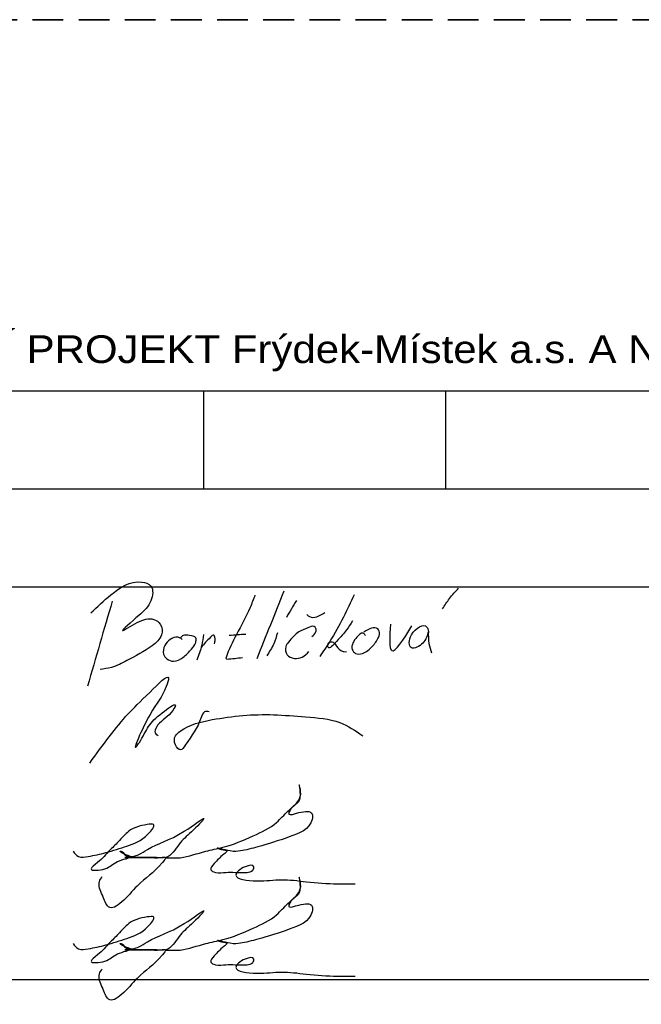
# Paper-space layout 'Layout1' of a CAD drawing. Extents: x -2 to 935, y -36 to 422.
# Tile 36 of 63: x 639 to 679, y 57 to 121. Entities that reach past the tile are written whole.
import ezdxf

# ---------------------------------------------------------------- set-up
doc = ezdxf.new("R2010")
doc.units = 0
doc.linetypes.add('SKRYTÁOK1', pattern=[3, 2, -1])
doc.layers.get('0').update_dxf_attribs({"linetype": 'CONTINUOUS'})
doc.layers.add('RAZITKO_HP', color=222, linetype='CONTINUOUS')
doc.layers.add('SS PODPIS', color=1, linetype='CONTINUOUS')
doc.layers.add('SS_TEXT35', color=2, linetype='CONTINUOUS', lineweight=35)
doc.styles.add('RAZITKO_HP_ARIAL', font='arial.ttf')

# ---------------------------------------------------------------- blocks, each defined once
blk = doc.blocks.new('text_HP')
at = {"layer": 'RAZITKO_HP', "lineweight": 25}
blk.add_line((-177, 94.25), (-5, 94.25), dxfattribs=at)
at = {"layer": 'RAZITKO_HP', "lineweight": 18, "style": 'RAZITKO_HP_ARIAL', "width": 1.085}
blk.add_text('"DOKUMENTACE JE DUŠEVNÍM MAJETKEM FIRMY HUTNÍ PROJEKT Frýdek-Místek a.s. A NESMÍ BÝT POUŽITA BEZ JEJÍHO VĚDOMÍ."', height=1.8, dxfattribs=at).set_placement((-177, 96.05))
blk = doc.blocks.new('podpis1')
at = {"layer": 'SS PODPIS', "color": 18, "true_color": 0x000000}
for points in [[(0.155, 3.806), (1.471, 4.986), (3.479, 5.812), (4.07, 5.559), (4.07, 4.599), (3.277, 3.638), (2.23, 2.661), (3.175, 3.183), (4.255, 3.385), (4.677, 3.082), (4.755, 2.377), (4.155, 1.682), (2.515, 0.718), (1.502, 0.272), (0.768, 0.13)], [(12.707, 5.232), (10.962, 0.832)], [(23.029, 4.069), (23.484, 4.75), (24.07, 5.418)], [(1.555, 4.582), (-0.047, -0.946)], [(10.833, 4.961), (10.517, 4.159), (9.632, 2.407), (8.953, 0.915), (8.948, 0.897), (8.997, 0.809), (9.008, 0.809), (10.021, 0.92)], [(13.531, 4.617), (12.875, 3.52)], [(17.28, 4.989), (16.584, 3.536), (15.698, 1.952), (15.045, 0.974)], [(14.2, 3.709), (14.373, 3.569), (15.381, 3.838)], [(17.175, 3.287), (16.796, 2.715), (16.137, 1.958), (15.596, 1.577), (15.596, 1.792), (15.851, 1.938), (16.05, 1.77), (16.423, 1.378), (16.622, 1.298), (16.796, 1.298)], [(14.532, 2.282), (14.793, 2.584), (14.793, 2.803), (14.684, 2.929), (14.271, 2.843), (13.694, 2.584), (13.022, 1.913), (12.841, 1.614), (12.921, 1.096), (13.397, 0.858), (13.895, 0.938), (14.345, 1.308)], [(18.023, 2.333), (17.863, 2.492), (17.465, 2.233), (17.207, 1.866), (17.155, 1.439), (17.375, 1.183), (17.816, 1.183), (18.465, 1.635), (18.858, 2.224), (18.918, 2.63), (18.82, 2.768), (17.923, 2.568)], [(19.636, 3.074), (19.725, 1.361), (21.044, 2.964)], [(22.107, 2.614), (22.018, 2.894), (21.012, 2.391), (21.012, 1.545), (21.744, 1.85), (22.107, 2.614)], [(22.107, 2.614), (22.145, 1.818), (22.316, 1.224)], [(6.112, 2.091), (5.813, 2.237), (5.326, 2.084), (4.978, 1.688), (4.888, 1.132), (5.104, 0.831), (5.549, 0.671), (6.147, 0.921), (6.717, 1.463), (6.981, 1.887), (6.981, 2.186), (6.585, 2.345), (6.168, 2.345), (5.987, 2.193)], [(7.482, 2.415), (7.378, 1.713), (7.051, 0.741)], [(8.199, 1.81), (8.248, 2.089), (8.202, 2.293), (8.161, 2.364), (7.944, 2.232), (7.619, 1.9), (7.34, 1.559)], [(9.161, 2.357), (10.233, 2.441)], [(12.295, 2.519), (12.055, 1.809), (11.61, 1.03)]]:
    blk.add_spline(points, degree=3, dxfattribs=at)
blk = doc.blocks.new('podpis2')
for points in [[(0.097, 0.059), (2.574, 3.232), (4.011, 4.669), (5.21, 5.573), (5.064, 5.028), (4.011, 3.204), (3.144, 1.148), (3.32, 1.397), (3.919, 2.435), (4.81, 3.326), (5.659, 3.816), (5.384, 3.34), (4.432, 2.387), (4.342, 2.018), (4.531, 1.838)], [(7.862, 3.385), (7.554, 3.385), (7.339, 3.012), (6.297, 1.208), (5.999, 0.91), (5.665, 1.244), (5.665, 1.819), (5.966, 2.12), (8.063, 2.876), (12.041, 3.197), (14.13, 3.05), (16.353, 2.689), (17.843, 1.829)]]:
    blk.add_spline(points, degree=3)
blk = doc.blocks.new('podpis3')
for points in [[(5.017, 0.906), (5.974, 0.906), (7.633, 1.328), (8.744, 1.58), (10.727, 2.325), (12.245, 3.202), (12.98, 3.937), (13.669, 4.626), (13.806, 5.192), (13.705, 5.649), (13.735, 4.675), (13.314, 4.225), (13.036, 3.743), (13.695, 3.832), (14.553, 3.743), (14.553, 3.394), (13.056, 2.254), (11.023, 1.61), (9.898, 1.343), (9.223, 1.343), (8.408, 1.526), (8.661, 1.441), (9.002, 1.329), (8.803, 1.13), (8.192, 0.519), (7.965, 0.125), (8.268, -0.05), (8.942, -0.05), (9.561, -0.05), (10.32, -0.05), (10.691, 0.088), (10.77, 0.318), (10.194, 0.318), (9.594, -0.228), (10.937, -0.602), (12.556, -0.523), (14.177, -0.655), (16.198, -0.792), (17.351, -0.792)], [(-0.992, 1.34), (-0.635, 0.984), (-0.015, 0.984), (1.147, 1.239), (2.505, 1.659), (3.902, 2.465), (4.243, 3.056), (3.836, 3.056), (2.631, 2.624), (1.946, 1.938), (1.379, 1.371), (0.595, 0.587), (0.189, 0.181), (1.077, 0.181), (1.9, 0.656), (2.734, 0.977), (2.27, 1.175), (2.08, 1.322), (2.141, 1.322), (2.358, 1.105), (2.954, 1.008), (3.276, 1.105), (3.843, 1.433), (6.237, 2.624), (7.52, 3.447), (6.704, 2.586), (5.905, 1.788), (5.037, 0.92), (4.438, 0.92), (3.64, 0.92), (3.038, 0.92), (2.365, 0.92), (3.248, 0.92), (3.99, 0.92), (4.704, 0.92), (5.012, 0.92), (4.827, 0.599), (3.171, -0.942), (1.315, -2.278), (0.916, -1.536), (0.727, -0.636), (0.906, -0.325)]]:
    blk.add_spline(points, degree=3)
blk = doc.blocks.new('podpis4')
for points in [[(5.017, 0.906), (5.974, 0.906), (7.633, 1.328), (8.744, 1.58), (10.727, 2.325), (12.245, 3.202), (12.98, 3.937), (13.669, 4.626), (13.806, 5.192), (13.705, 5.649), (13.735, 4.675), (13.314, 4.225), (13.036, 3.743), (13.695, 3.832), (14.553, 3.743), (14.553, 3.394), (13.056, 2.254), (11.023, 1.61), (9.898, 1.343), (9.223, 1.343), (8.408, 1.526), (8.661, 1.441), (9.002, 1.329), (8.803, 1.13), (8.192, 0.519), (7.965, 0.125), (8.268, -0.05), (8.942, -0.05), (9.561, -0.05), (10.32, -0.05), (10.691, 0.088), (10.77, 0.318), (10.194, 0.318), (9.594, -0.228), (10.937, -0.602), (12.556, -0.523), (14.177, -0.655), (16.198, -0.792), (17.351, -0.792)], [(-0.992, 1.34), (-0.635, 0.984), (-0.015, 0.984), (1.147, 1.239), (2.505, 1.659), (3.902, 2.465), (4.243, 3.056), (3.836, 3.056), (2.631, 2.624), (1.946, 1.938), (1.379, 1.371), (0.595, 0.587), (0.189, 0.181), (1.077, 0.181), (1.9, 0.656), (2.734, 0.977), (2.27, 1.175), (2.08, 1.322), (2.141, 1.322), (2.358, 1.105), (2.954, 1.008), (3.276, 1.105), (3.843, 1.433), (6.237, 2.624), (7.52, 3.447), (6.704, 2.586), (5.905, 1.788), (5.037, 0.92), (4.438, 0.92), (3.64, 0.92), (3.038, 0.92), (2.365, 0.92), (3.248, 0.92), (3.99, 0.92), (4.704, 0.92), (5.012, 0.92), (4.827, 0.599), (3.171, -0.942), (1.315, -2.278), (0.916, -1.536), (0.727, -0.636), (0.906, -0.325)]]:
    blk.add_spline(points, degree=3)

psp = doc.layouts.get("Layout1")

# ---------------------------------------------------------------- linework, layer by layer
at = {"layer": 'RAZITKO_HP', "lineweight": 25}
for p, q in [((650.5, 90.875), (650.5, 97.25)), ((666.25, 90.875), (666.25, 97.25)), ((563, 90.875), (735, 90.875)), ((563, 84.5), (680, 84.5)), ((563, 59), (680, 59))]:
    psp.add_line(p, q, dxfattribs=at)
at = {"layer": 'SS_TEXT35', "linetype": 'SKRYTÁOK1'}
psp.add_line((615.3734, 121.3579), (695.3734, 121.3579), dxfattribs=at)

# ---------------------------------------------------------------- block references
at = {"layer": 'RAZITKO_HP'}
for name, p in [('text_HP', (740, 3)), ('podpis1', (643, 79)), ('podpis2', (643, 73)), ('podpis3', (643, 66)), ('podpis4', (643, 60))]:
    psp.add_blockref(name, p, dxfattribs=at)

doc.saveas('drawing.dxf')
